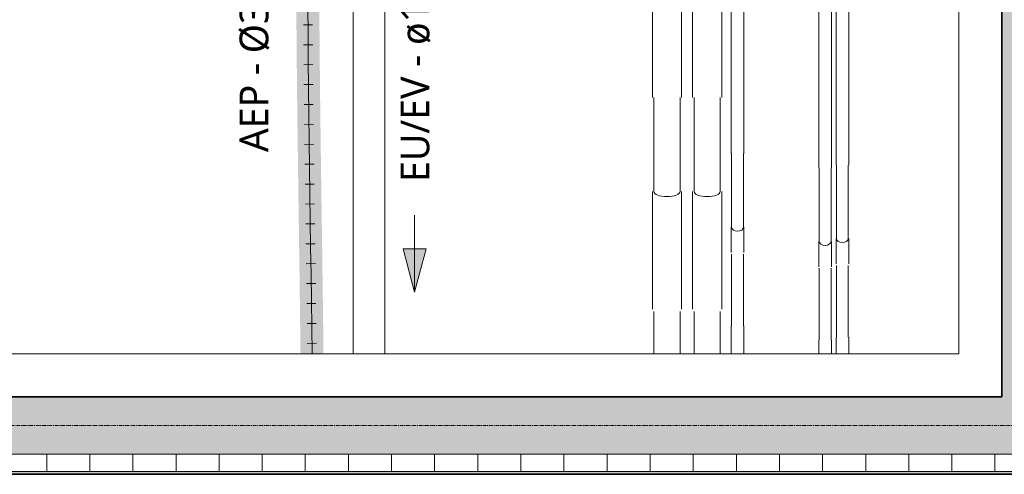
# Model space of a CAD drawing. Header units: millimetres. Extents: x -70712 to -20979, y -30151 to 7529.
# Tile 4 of 22: x -60094 to -56667, y -26799 to -25216. Entities that reach past the tile are written whole.
import ezdxf

# ---------------------------------------------------------------- set-up
doc = ezdxf.new("R2010")
doc.units = ezdxf.units.MM
doc.linetypes.add('Ligne de quadrillage', pattern=[22.225, 12.7, -3.175, 3.175, -3.175])
for name, color, linetype, lineweight in [('A-DETL-MBND', 5, 'Continuous', 18), ('A-WALL', 113, 'Continuous', 18), ('A-WALL-PATT', 111, 'Continuous', 35), ('G-ANNO-DIMS', 111, 'Continuous', 9), ('M-PIPE-PATT', 2, 'Continuous', 18), ('P-PIPE', 3, 'Continuous', 18), ('P-PIPE-CNTR', 3, 'Continuous', 18), ('P-PIPE-IDEN', 2, 'Continuous', 9), ('S-GRID', 1, 'Continuous', 9)]:
    doc.layers.add(name, color=color, linetype=linetype, lineweight=lineweight)
doc.styles.add('Roboto', font='txt', dxfattribs={"height": 100})

# ---------------------------------------------------------------- blocks, each defined once
blk = doc.blocks.new('Courbure de conduit en plastique rigide - Sans raccords - Raccord TPC BT-390256-Réseaux sous dallage')
at = {"layer": 'A-DETL-MBND', "color": 93}
for p, q in [((-57251.5, -25722), (-57251.5, -25775.9)), ((-57210.5, -25775.9), (-57210.5, -25722)), ((-57251.5, -25939.7), (-57251.5, -25977.8)), ((-57210.5, -25977.8), (-57210.5, -25939.7))]:
    blk.add_line(p, q, dxfattribs=at)
at = {"layer": 'A-DETL-MBND', "color": 93, "flags": 128}
for points in [[(-57251.5, -25775.9), (-57251.5, -25819.4), (-57251.5, -25861.4), (-57251.5, -25900.3), (-57251.5, -25934.8), (-57251.5, -25939.7)], [(-57210.5, -25939.7), (-57210.5, -25906), (-57210.5, -25867.7), (-57210.5, -25826.2), (-57210.5, -25782.8), (-57210.5, -25775.9)]]:
    blk.add_lwpolyline(points, dxfattribs=at)
at = {"layer": 'A-DETL-MBND', "color": 93}
for start_param, end_param in [(3.141593, 4.712389), (4.712389, 6.283185)]:
    blk.add_ellipse((-57231, -25977.8), major_axis=(20.5, 0), ratio=0.707107, start_param=start_param, end_param=end_param, dxfattribs=at)
blk = doc.blocks.new('Courbure de conduit en plastique rigide - Sans raccords - Raccord TPC HT-390246-Réseaux sous dallage')
at = {"layer": 'A-DETL-MBND', "color": 1}
for p, q in [((-57747, -25486.7), (-57747, -25571.1)), ((-57656, -25571.1), (-57656, -25486.7)), ((-57747, -25736.4), (-57747, -25814.4)), ((-57656, -25814.4), (-57656, -25736.4))]:
    blk.add_line(p, q, dxfattribs=at)
at = {"layer": 'A-DETL-MBND', "color": 1, "flags": 128}
for points in [[(-57747, -25571.1), (-57747, -25630.7), (-57747, -25689.1), (-57747, -25736.4)], [(-57656, -25736.4), (-57656, -25679.8), (-57656, -25621.1), (-57656, -25571.1)]]:
    blk.add_lwpolyline(points, dxfattribs=at)
at = {"layer": 'A-DETL-MBND', "color": 1}
for start_param, end_param in [(3.141593, 4.712389), (4.712389, 6.283185)]:
    blk.add_ellipse((-57701.5, -25814.4), major_axis=(45.5, 0), ratio=0.382683, start_param=start_param, end_param=end_param, dxfattribs=at)
blk = doc.blocks.new('Courbure de conduit en plastique rigide - Sans raccords - Raccord TPC HT-V14-Réseaux sous dallage')
at = {"layer": 'A-DETL-MBND', "color": 1}
for p, q in [((-57887, -26232.3), (-57887, -26301.9)), ((-57796, -26301.9), (-57796, -26232.3))]:
    blk.add_line(p, q, dxfattribs=at)
at = {"layer": 'A-DETL-MBND', "color": 1, "flags": 128}
for points in [[(-57887, -26378.8), (-57887, -26349.2), (-57887, -26301.9)], [(-57796, -26301.9), (-57796, -26358.5), (-57796, -26378.8)]]:
    blk.add_lwpolyline(points, dxfattribs=at)
blk = doc.blocks.new('Courbure de conduit en plastique rigide - Sans raccords - Raccord TPC HT-V15-Réseaux sous dallage')
at = {"layer": 'A-DETL-MBND', "color": 1}
for p, q in [((-57747, -26232.3), (-57747, -26301.9)), ((-57656, -26301.9), (-57656, -26232.3))]:
    blk.add_line(p, q, dxfattribs=at)
at = {"layer": 'A-DETL-MBND', "color": 1, "flags": 128}
for points in [[(-57747, -26378.8), (-57747, -26349.2), (-57747, -26301.9)], [(-57656, -26301.9), (-57656, -26358.5), (-57656, -26378.8)]]:
    blk.add_lwpolyline(points, dxfattribs=at)
blk = doc.blocks.new('Courbure de conduit en plastique rigide - Sans raccords - Raccord TPC BT-V16-Réseaux sous dallage')
at = {"layer": 'A-DETL-MBND', "color": 93}
for p, q in [((-57616.4, -26031.9), (-57616.4, -26064.6)), ((-57575.4, -26064.6), (-57575.4, -26031.9)), ((-57616.4, -26228.4), (-57616.4, -26282.3)), ((-57575.4, -26282.3), (-57575.4, -26228.4))]:
    blk.add_line(p, q, dxfattribs=at)
at = {"layer": 'A-DETL-MBND', "color": 93, "flags": 128}
for points in [[(-57616.4, -26228.4), (-57616.4, -26184.9), (-57616.4, -26142.9), (-57616.4, -26104), (-57616.4, -26069.5), (-57616.4, -26064.6)], [(-57575.4, -26064.6), (-57575.4, -26098.2), (-57575.4, -26136.5), (-57575.4, -26178.1), (-57575.4, -26221.5), (-57575.4, -26228.4)]]:
    blk.add_lwpolyline(points, dxfattribs=at)
blk = doc.blocks.new('Courbure de conduit en plastique rigide - Sans raccords - Raccord TPC BT-390265-Réseaux sous dallage')
at = {"layer": 'A-DETL-MBND', "color": 93}
for p, q in [((-57311.5, -26081.4), (-57311.5, -26114.1)), ((-57270.5, -26114.1), (-57270.5, -26081.4)), ((-57311.5, -26277.9), (-57311.5, -26331.8)), ((-57270.5, -26331.8), (-57270.5, -26277.9))]:
    blk.add_line(p, q, dxfattribs=at)
at = {"layer": 'A-DETL-MBND', "color": 93, "flags": 128}
for points in [[(-57311.5, -26277.9), (-57311.5, -26234.4), (-57311.5, -26192.4), (-57311.5, -26153.5), (-57311.5, -26119), (-57311.5, -26114.1)], [(-57270.5, -26114.1), (-57270.5, -26147.7), (-57270.5, -26186), (-57270.5, -26227.6), (-57270.5, -26271), (-57270.5, -26277.9)]]:
    blk.add_lwpolyline(points, dxfattribs=at)
blk = doc.blocks.new('Courbure de conduit en plastique rigide - Sans raccords - Raccord TPC BT-390267-Réseaux sous dallage')
at = {"layer": 'A-DETL-MBND', "color": 93}
for p, q in [((-57251.5, -26071.4), (-57251.5, -26104.1)), ((-57210.5, -26104.1), (-57210.5, -26071.4)), ((-57251.5, -26267.9), (-57251.5, -26321.8)), ((-57210.5, -26321.8), (-57210.5, -26267.9))]:
    blk.add_line(p, q, dxfattribs=at)
at = {"layer": 'A-DETL-MBND', "color": 93, "flags": 128}
for points in [[(-57251.5, -26267.9), (-57251.5, -26224.4), (-57251.5, -26182.4), (-57251.5, -26143.5), (-57251.5, -26109), (-57251.5, -26104.1)], [(-57210.5, -26104.1), (-57210.5, -26137.7), (-57210.5, -26176), (-57210.5, -26217.6), (-57210.5, -26261), (-57210.5, -26267.9)]]:
    blk.add_lwpolyline(points, dxfattribs=at)

msp = doc.modelspace()

# ---------------------------------------------------------------- hatches: boundary and pattern name
at = {"layer": 'A-WALL-PATT', "lineweight": 18}
h = msp.add_hatch(color=256, dxfattribs=at)
h.paths.add_polyline_path([(-56475.9, -26528.8), (-56475.9, -17333.6), (-56498.8, -17333.6), (-56498.8, -17332.4), (-56506, -17332.7), (-56506, -17335.3), (-56509.2, -17335.3), (-56513.6, -17340.5), (-56528.3, -17340.5), (-56528.3, -17335.3), (-56567, -17335.1), (-56577, -17332.5), (-56577.9, -17333.8), (-56653.4, -17333.3), (-56653.7, -17332.9), (-56664.7, -17335.7), (-56675.9, -17335.7), (-56675.9, -26528.8), (-56575.9, -26528.8)])
h.paths.add_polyline_path([(-56506, -17225.1), (-56498.8, -17224.9), (-56498.8, -17223.8), (-56475.9, -17223.9), (-56475.9, -17128.8), (-56675.9, -17128.8), (-56675.9, -17221.9), (-56664.5, -17221.9), (-56653.5, -17224.7), (-56653.2, -17223.8), (-56577.4, -17223.8), (-56576.9, -17225), (-56565.9, -17222.2), (-56528.3, -17222.2), (-56528.3, -17217.1), (-56513.6, -17217.1), (-56509.2, -17222.2), (-56506, -17222.2), (-56506, -17224.9)])
at = {"layer": 'A-WALL-PATT'}
msp.add_hatch(color=256, dxfattribs=at).paths.add_polyline_path([(-53195.9, -26728.8), (-53395.9, -26528.8), (-67685.9, -26528.8), (-67885.9, -26728.8), (-55659.7, -26728.8)])
at = {"layer": 'A-WALL-PATT', "lineweight": 18}
h = msp.add_hatch(dxfattribs=at)
h.set_pattern_fill('FP_2', color=256, style=0, pattern_type=2)
h.set_pattern_definition([(0, (0, 0), (0, 150), []), (90, (0, 0), (-150, 9e-15), [])])
h.paths.add_polyline_path([(-53195.9, -26788.8), (-53135.9, -26788.8), (-53195.9, -26728.8), (-67885.9, -26728.8), (-67945.9, -26788.8), (-55659.7, -26788.8)])
h = msp.add_hatch(dxfattribs=at)
h.set_pattern_fill('FP_1', color=256, style=0, pattern_type=2)
h.set_pattern_definition([(0, (0, 0), (406.4, 101.6), [16.764, -288.036, 16.764, -288.036, -1625.6]), (0, (0, 0), (406.4, 101.6), [-609.6, 16.764, -592.836, 16.764, -288.036, -711.2]), (0, (0, 0), (406.4, 101.6), [-1524, 16.764, -186.436, 16.764, -491.236]), (120, (152.4, 50.8), (-291.18818, 301.15272), [16.764, -288.036, 16.764, -288.036, -1625.6]), (120, (152.4, 50.8), (-291.18818, 301.15272), [-609.6, 16.764, -592.836, 16.764, -288.036, -711.2]), (120, (152.4, 50.8), (-291.18818, 301.15272), [-1524, 16.764, -186.436, 16.764, -491.236]), (240, (203.2, 254), (-115.21182, -402.75272), [16.764, -288.036, 16.764, -288.036, -1625.6]), (240, (203.2, 254), (-115.21182, -402.75272), [-609.6, 16.764, -592.836, 16.764, -288.036, -711.2]), (240, (203.2, 254), (-115.21182, -402.75272), [-1524, 16.764, -186.436, 16.764, -491.236])])
h.paths.add_polyline_path([(-53125.9, -26798.8), (-53135.9, -26788.8), (-67945.9, -26788.8), (-67955.9, -26798.8), (-55659.7, -26798.8)])
at = {"layer": 'G-ANNO-DIMS'}
msp.add_hatch(color=256, dxfattribs=at).paths.add_polyline_path([(-58719.8, -26164.2), (-58679.6, -26014.2), (-58760, -26014.2)])
at = {"layer": 'M-PIPE-PATT'}
for points in [[(-59130.8, -25230.5), (-59050.8, -25230), (-59051.1, -25162.1), (-59131.1, -25162.5)], [(-59130.3, -25298.4), (-59050.3, -25297.8), (-59050.8, -25230), (-59130.8, -25230.5)], [(-59129.7, -25366.2), (-59049.7, -25365.5), (-59050.3, -25297.8), (-59130.3, -25298.4)], [(-59129, -25433.9), (-59049, -25433.1), (-59049.7, -25365.5), (-59129.7, -25366.2)], [(-59128.3, -25501.6), (-59048.3, -25500.7), (-59049, -25433.1), (-59129, -25434), (-59128.6, -25471.1)], [(-59127.5, -25569.1), (-59047.5, -25568.2), (-59048.3, -25500.7), (-59128.3, -25501.6)], [(-59126.6, -25636.6), (-59046.6, -25635.6), (-59047.5, -25568.2), (-59127.5, -25569.2)], [(-59125.7, -25704.1), (-59045.7, -25703), (-59046.6, -25635.6), (-59126.6, -25636.7)], [(-59124.8, -25771.4), (-59044.8, -25770.3), (-59045.7, -25703), (-59125.7, -25704.1)], [(-59123.9, -25838.8), (-59043.9, -25837.6), (-59044.8, -25770.3), (-59124.8, -25771.5)], [(-59122.9, -25906.1), (-59042.9, -25904.9), (-59043.9, -25837.6), (-59123.9, -25838.8)], [(-59121.9, -25973.3), (-59041.9, -25972.1), (-59042.9, -25904.9), (-59122.9, -25906.1)], [(-59121, -26040.5), (-59041, -26039.4), (-59041.9, -25972.2), (-59121.9, -25973.3)], [(-59120.1, -26107.7), (-59040.1, -26106.6), (-59041, -26039.4), (-59121, -26040.5)], [(-59119.2, -26174.8), (-59039.2, -26173.7), (-59040.1, -26106.6), (-59120.1, -26107.7)], [(-59118.3, -26242), (-59038.3, -26240.9), (-59039.2, -26173.8), (-59119.2, -26174.8)], [(-59117.5, -26309.1), (-59037.5, -26308.1), (-59038.3, -26241), (-59118.3, -26242)], [(-59116.7, -26376.2), (-59036.7, -26375.3), (-59037.5, -26308.1), (-59117.5, -26309.1)], [(-59036.7, -26378.8), (-59036.7, -26375.3), (-59116.7, -26376.2), (-59116.7, -26378.8), (-59036.7, -26378.8)]]:
    msp.add_hatch(color=150, dxfattribs=at).paths.add_polyline_path(points)

# ---------------------------------------------------------------- linework, layer by layer
at = {"layer": 'A-DETL-MBND', "color": 93}
for p, q in [((-57618, -22678.4), (-57618, -25682.6)), ((-57573.8, -25682.6), (-57573.8, -22678.4)), ((-57313.1, -22941.9), (-57313.1, -25732)), ((-57268.9, -25732), (-57268.9, -22941.9)), ((-57253.1, -22941.9), (-57253.1, -25722)), ((-57208.9, -25722), (-57208.9, -22941.9)), ((-57618, -25938.4), (-57618, -26026.5)), ((-57573.8, -26026.5), (-57573.8, -25938.4)), ((-57313.1, -25987.8), (-57313.1, -26075.9)), ((-57268.9, -26075.9), (-57268.9, -25987.8)), ((-57253.1, -25977.8), (-57253.1, -26065.9)), ((-57208.9, -26065.9), (-57208.9, -25977.8)), ((-57618, -26282.3), (-57618, -26378.8)), ((-57573.8, -26378.8), (-57573.8, -26282.3)), ((-57313.1, -26331.8), (-57313.1, -26378.8)), ((-57268.9, -26378.8), (-57268.9, -26331.8)), ((-57253.1, -26321.8), (-57253.1, -26378.8)), ((-57208.9, -26378.8), (-57208.9, -26321.8))]:
    msp.add_line(p, q, dxfattribs=at)
at = {"layer": 'A-DETL-MBND', "color": 1}
for p, q in [((-57892.3, -22797.8), (-57892.3, -25486.7)), ((-57790.7, -25486.7), (-57790.7, -22797.8)), ((-57752.3, -22797.8), (-57752.3, -25486.7)), ((-57650.7, -25486.7), (-57650.7, -22797.8)), ((-57892.3, -25814.4), (-57892.3, -26223.9)), ((-57790.7, -26223.9), (-57790.7, -25814.4)), ((-57752.3, -25814.4), (-57752.3, -26223.9)), ((-57650.7, -26223.9), (-57650.7, -25814.4))]:
    msp.add_line(p, q, dxfattribs=at)
at = {"layer": 'A-DETL-MBND'}
for p, q in [((-56825.9, -23628.8), (-56825.9, -26378.8)), ((-56825.9, -26378.8), (-62090.9, -26378.8))]:
    msp.add_line(p, q, dxfattribs=at)
at = {"layer": 'A-DETL-MBND', "color": 44}
for p, q in [((-58933.1, -23830.6), (-58933.1, -26378.8)), ((-58823.1, -26378.8), (-58823.1, -23830.6))]:
    msp.add_line(p, q, dxfattribs=at)
at = {"layer": 'A-WALL', "lineweight": 35}
for p, q in [((-56675.9, -17335.7), (-56675.9, -26528.8)), ((-56675.9, -26528.8), (-67685.9, -26528.8)), ((-67955.9, -26798.8), (-53125.9, -26798.8))]:
    msp.add_line(p, q, dxfattribs=at)
at = {"layer": 'A-WALL'}
for p, q in [((-53195.9, -26728.8), (-67885.9, -26728.8)), ((-53135.9, -26788.8), (-67945.9, -26788.8))]:
    msp.add_line(p, q, dxfattribs=at)
at = {"layer": 'G-ANNO-DIMS'}
for p, q in [((-58719.8, -25896.6), (-58719.8, -26164.2)), ((-58679.6, -26014.2), (-58760, -26014.2)), ((-58760, -26014.2), (-58719.8, -26164.2)), ((-58719.8, -26164.2), (-58679.6, -26014.2))]:
    msp.add_line(p, q, dxfattribs=at)
at = {"layer": 'P-PIPE', "color": 150}
for p, q in [((-59074.7, -25234.1), (-59106.7, -25234.4)), ((-59074.2, -25303.4), (-59106.2, -25303.7)), ((-59073.6, -25372.7), (-59105.6, -25373)), ((-59072.9, -25441.9), (-59104.9, -25442.3)), ((-59072.2, -25511.2), (-59104.2, -25511.5)), ((-59071.3, -25580.4), (-59103.3, -25580.8)), ((-59070.5, -25649.7), (-59102.5, -25650.1)), ((-59069.5, -25719), (-59101.5, -25719.4)), ((-59068.6, -25788.2), (-59100.6, -25788.7)), ((-59067.6, -25857.5), (-59099.6, -25858)), ((-59066.6, -25926.8), (-59098.6, -25927.2)), ((-59065.6, -25996.1), (-59097.6, -25996.5)), ((-59064.6, -26065.3), (-59096.6, -26065.8)), ((-59063.7, -26134.6), (-59095.7, -26135)), ((-59062.8, -26203.9), (-59094.8, -26204.3)), ((-59061.9, -26273.2), (-59093.9, -26273.6)), ((-59061.1, -26342.5), (-59093.1, -26342.8))]:
    msp.add_line(p, q, dxfattribs=at)
at = {"layer": 'P-PIPE-CNTR', "color": 150}
msp.add_open_spline([(-62013.5, -17220.9), (-62056.9, -17243.5), (-61851.7, -18104.9), (-60060.7, -18650), (-60946.6, -20953.6), (-58839.4, -21702.6), (-59135.2, -23985.5), (-59087.2, -25392.9), (-59076.7, -26378.8)], degree=3, knots=[0, 0, 0, 0, 2.441707, 8.636027, 14.094147, 20.465378, 24.730443, 34.631672, 34.631672, 34.631672, 34.631672], dxfattribs=at)
at = {"layer": 'S-GRID', "linetype": 'Ligne de quadrillage'}
msp.add_line((-70061.7, -26628.8), (-48285.2, -26628.8), dxfattribs=at)

# ---------------------------------------------------------------- block references
at = {"layer": 'A-DETL-MBND', "color": 1}
for name, p in [('Courbure de conduit en plastique rigide - Sans raccords - Raccord TPC HT-390246-Réseaux sous dallage', (-140, 0)), ('Courbure de conduit en plastique rigide - Sans raccords - Raccord TPC HT-390246-Réseaux sous dallage', (0, 0)), ('Courbure de conduit en plastique rigide - Sans raccords - Raccord TPC HT-V14-Réseaux sous dallage', (0, 0)), ('Courbure de conduit en plastique rigide - Sans raccords - Raccord TPC HT-V15-Réseaux sous dallage', (0, 0))]:
    msp.add_blockref(name, p, dxfattribs=at)
at = {"layer": 'A-DETL-MBND', "color": 93}
for name, p in [('Courbure de conduit en plastique rigide - Sans raccords - Raccord TPC BT-390256-Réseaux sous dallage', (-364.9, 39.5)), ('Courbure de conduit en plastique rigide - Sans raccords - Raccord TPC BT-390256-Réseaux sous dallage', (-60, -10)), ('Courbure de conduit en plastique rigide - Sans raccords - Raccord TPC BT-390256-Réseaux sous dallage', (0, 0)), ('Courbure de conduit en plastique rigide - Sans raccords - Raccord TPC BT-V16-Réseaux sous dallage', (0, 0)), ('Courbure de conduit en plastique rigide - Sans raccords - Raccord TPC BT-390267-Réseaux sous dallage', (0, 0)), ('Courbure de conduit en plastique rigide - Sans raccords - Raccord TPC BT-390265-Réseaux sous dallage', (0, 0))]:
    msp.add_blockref(name, p, dxfattribs=at)

# ---------------------------------------------------------------- texts
at = {"layer": 'P-PIPE-IDEN', "insert": (-58768.4, -25780.6), "char_height": 100, "width": 1354.852, "attachment_point": 1, "rotation": 90, "style": 'Roboto', "bg_fill": 3, "box_fill_scale": 1.25, "bg_fill_color": 256, "bg_fill_true_color": 13158600, "bg_fill_transparency": 0}
msp.add_mtext('EU/EV - ø110 mm', dxfattribs=at)

# ---------------------------------------------------------------- next in the draw order: texts
at = {"layer": 'P-PIPE-IDEN', "insert": (-59328.7, -25677.1), "char_height": 100, "width": 1114.346, "attachment_point": 1, "rotation": 90, "style": 'Roboto', "bg_fill": 3, "box_fill_scale": 1.25, "bg_fill_color": 256, "bg_fill_true_color": 13158600, "bg_fill_transparency": 0}
msp.add_mtext('AEP - Ø32 mm', dxfattribs=at)

doc.saveas('drawing.dxf')
